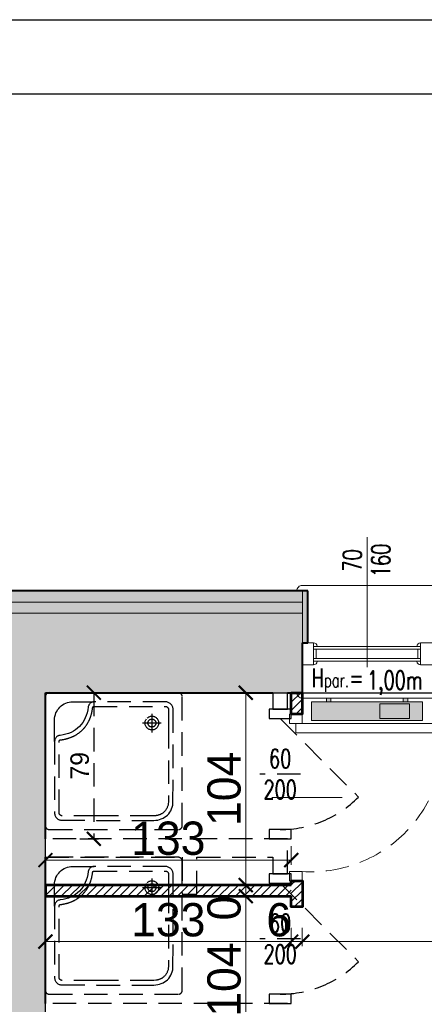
# Model space of a CAD drawing. Header units: millimetres. Extents: x 49320 to 60117, y -4209 to 20568.
# Tile 198 of 252: x 51578 to 51797, y 6333 to 6865. Entities that reach past the tile are written whole.
import ezdxf
from ezdxf.enums import TextEntityAlignment as Align

# ---------------------------------------------------------------- set-up
doc = ezdxf.new("R2010")
doc.units = ezdxf.units.MM
doc.linetypes.add('CONTINOUS', pattern=[0])
doc.linetypes.add('DASHED', pattern=[19.05, 12.7, -6.35])
doc.layers.add('_AA powierzchnia', color=3, linetype='Continuous', lineweight=25, plot=False)
for name, color, linetype, lineweight, true_color in [('_AA rozbiórki', 7, 'DASHED', 25, 0xc73200), ('_AA stolarka proj', 7, 'Continuous', 18, 0x003df5), ('_AA szraf PROJ', 7, 'Continuous', 13, 0x003df5), ('_AA WYMIARY proj', 7, 'CONTINOUS', 18, 0x0037db), ('_AA ściany proj.', 7, 'CONTINOUS', 53, 0x0037db), ('_HD-KRESKOWANIE_PEŁNE', 7, 'Continuous', 0, 0xbfbfbf), ('_HD-PRZEKRÓJ_BUDOWLANA', 7, 'Continuous', 40, 0x616161)]:
    doc.layers.add(name, color=color, linetype=linetype, lineweight=lineweight, true_color=true_color)
for name, color, linetype, lineweight in [('_HD-OCIEPLENIE', 251, 'BATTING', 0), ('_HD-OKNA', 251, 'Continuous', 0), ('_HD-OPISY', 251, 'Continuous', 0), ('_HD-SAN_CO', 251, 'Continuous', 30), ('_HD-SZKŁO_WIDOK', 251, 'Continuous', 18), ('_HD-TWORZYWA_SZTUCZNE_WIDOK', 251, 'Continuous', 18), ('M_Ramki do druku', 7, 'Continuous', 25), ('M_Ramki rysunków', 2, 'Continuous', 25)]:
    doc.layers.add(name, color=color, linetype=linetype, lineweight=lineweight)
doc.layers.add('RAMKA', color=3, linetype='Continuous')
doc.styles.add('_HD_Romans', font='romans.shx', dxfattribs={"width": 0.7, "height": 18})
doc.styles.add('MCAD_TS', font='GENISO.SHX', dxfattribs={"width": 0.8})
doc.linetypes.add('BATTING', pattern='A,0.00254,-2.54,[134,ltypeshp.shx,S=2.54,R=0,X=-2.54,Y=0],-5.08,[134,ltypeshp.shx,S=2.54,R=180,X=2.54,Y=0],-2.54', length=10.16254)
doc.dimstyles.new('_HD_050_BET_CM', dxfattribs={"dimtxt": 10, "dimasz": 7.5, "dimexe": 2.5, "dimexo": 5, "dimgap": 2.5, "dimtad": 1, "dimdec": 1, "dimrnd": 0.5, "dimtxsty": 'Standard', "dimblk": 'ARCHTICK', "dimcen": 1.25, "dimclre": 208, "dimclrt": 256, "dimadec": 1, "dimazin": 0, "dimtfac": 1, "dimtdec": 1, "dimtix": 1, "dimtmove": 1, "dimatfit": 0, "dimldrblk": 'ARCHTICK', "dimfxl": 7.5, "dimfxlon": 1, "dimlwd": -1, "dimlwe": -1, "dimarcsym": 0})

# ---------------------------------------------------------------- blocks, each defined once
blk = doc.blocks.new('*U11')
at = {"layer": '_HD-OPISY'}
for p, q in [((35, -13), (35, 13.24)), ((35, -57), (35, -13))]:
    blk.add_line(p, q, dxfattribs=at)
at = {"layer": '_HD-SZKŁO_WIDOK'}
for p, q in [((64, 10), (6, 10)), ((64, 8.5), (6, 8.5)), ((64, 3.5), (6, 3.5)), ((64, 2), (6, 2))]:
    blk.add_line(p, q, dxfattribs=at)
at = {"layer": '_HD-TWORZYWA_SZTUCZNE_WIDOK'}
for p, q in [((0, 30), (35, 30)), ((35, 30), (70, 30)), ((0, 12), (6, 12)), ((6, 12), (6, 0)), ((70, 12), (64, 12)), ((64, 12), (64, 0)), ((7.5, 8.5), (7.5, 3.5)), ((62.5, 8.5), (62.5, 3.5)), ((0, 0), (6, 0)), ((70, 0), (64, 0)), ((0, -31), (35, -31)), ((70, -31), (35, -31))]:
    blk.add_line(p, q, dxfattribs=at)
for centre, radius, start, end in [((0, 27), 3, 90, 180), ((70, 27), 3, 0, 90), ((6, 10), 2, 0, 90), ((64, 10), 2, 90, 180), ((6, 2), 2, 270, 0), ((64, 2), 2, 180, 270), ((0, -28), 3, 180, 270), ((70, -28), 3, 270, 0)]:
    blk.add_arc(centre, radius, start, end, dxfattribs=at)
at = {"layer": '_HD-OPISY', "insert": (65, 20.24), "char_height": 10, "width": 33.4799, "attachment_point": 4, "rotation": 180, "style": '_HD_Romans'}
blk.add_mtext('\\pxql;H{\\H0.75x;par.}=', dxfattribs=at)
at = {"layer": '_HD-OPISY', "style": '_HD_Romans', "width": 0.7}
blk.add_attdef('PARAPET', text='', height=10, rotation=180, dxfattribs=at).set_placement((35, 20.24), align=Align.MIDDLE_LEFT)
blk.add_attdef('WYSOKOŚĆ', text='', height=10, rotation=270, dxfattribs=at).set_placement((32.5, -44.5), align=Align.TOP_CENTER)
blk.add_attdef('SZEROKOŚĆ', text='', height=10, rotation=270, dxfattribs=at).set_placement((35, -44.5), align=Align.BOTTOM_CENTER)
blk = doc.blocks.new('_ArchTick')
at = {"color": 0, "linetype": 'ByBlock', "const_width": 0.15}
blk.add_lwpolyline([(-0.5, -0.5), (0.5, 0.5)], dxfattribs=at)
blk = doc.blocks.new('*D1204')
at = {"layer": '_AA rozbiórki', "color": 208}
for p, q in [((51610.26, 6501.3), (51620.26, 6501.3)), ((51610.26, 6422.3), (51620.26, 6422.3))]:
    blk.add_line(p, q, dxfattribs=at)
at = {"layer": '_AA rozbiórki', "color": 0}
blk.add_line((51617.76, 6501.3), (51617.76, 6422.3), dxfattribs=at)
at = {"layer": 'Defpoints', "color": 0}
for p in [(51591.58, 6501.3), (51591.58, 6422.3), (51617.76, 6422.3)]:
    blk.add_point(p, dxfattribs=at)
at = {"layer": '_AA rozbiórki', "color": 0, "linetype": 'ByBlock', "xscale": 7.5, "yscale": 7.5, "zscale": 7.5}
for p, rotation in [((51617.76, 6501.3), 90), ((51617.76, 6422.3), 270)]:
    blk.add_blockref('_ArchTick', p, dxfattribs=dict(at, rotation=rotation))
at = {"layer": '_AA rozbiórki', "insert": (51610.15, 6461.8), "char_height": 10, "attachment_point": 5, "rotation": 90}
blk.add_mtext('79', dxfattribs=at)
blk = doc.blocks.new('G$C6B1C4F7D')
at = {"layer": '_AA stolarka proj'}
blk.add_line((44.9, 92.84), (44.9, 54.91), dxfattribs=at)
for points in [[(0, 83.39), (4.99, 83.39), (4.99, 76.4), (0, 76.4)], [(4.99, 79.9), (9.98, 79.9), (9.98, 0.07), (4.99, 0.07)], [(84.81, 83.39), (89.8, 83.39), (89.8, 76.4), (84.81, 76.4)]]:
    blk.add_lwpolyline(points, close=True, dxfattribs=at)
at = {"layer": '_AA stolarka proj', "linetype": 'DASHED'}
blk.add_arc((13.27, 71.7), 71.7, 267.3274, 3.7658, dxfattribs=at)
blk = doc.blocks.new('*D1503')
at = {"layer": '_AA WYMIARY proj', "color": 208, "ltscale": 3}
for p, q in [((51692.49, 6391.3), (51702.49, 6391.3)), ((51692.49, 6287.3), (51702.49, 6287.3))]:
    blk.add_line(p, q, dxfattribs=at)
at = {"layer": '_AA WYMIARY proj', "ltscale": 3}
blk.add_line((51699.99, 6287.3), (51699.99, 6391.3), dxfattribs=at)
at = {"layer": 'Defpoints', "color": 0}
for p in [(51682.84, 6391.3), (51699.99, 6391.3), (51681.67, 6287.3)]:
    blk.add_point(p, dxfattribs=at)
at = {"layer": '_AA WYMIARY proj', "linetype": 'ByBlock', "xscale": 7.5, "yscale": 7.5, "zscale": 7.5}
for p, rotation in [((51699.99, 6391.3), 90), ((51699.99, 6287.3), 270)]:
    blk.add_blockref('_ArchTick', p, dxfattribs=dict(at, rotation=rotation))
at = {"layer": '_AA WYMIARY proj', "insert": (51688.3, 6346.19), "char_height": 18, "attachment_point": 5, "rotation": 90}
blk.add_mtext('104', dxfattribs=at)
blk = doc.blocks.new('*D1504')
at = {"layer": '_AA WYMIARY proj', "color": 208, "ltscale": 3}
for p, q in [((51692.49, 6501.3), (51702.49, 6501.3)), ((51692.62, 6397.3), (51702.49, 6397.3))]:
    blk.add_line(p, q, dxfattribs=at)
at = {"layer": '_AA WYMIARY proj', "ltscale": 3}
blk.add_line((51699.99, 6501.3), (51699.99, 6397.3), dxfattribs=at)
at = {"layer": 'Defpoints', "color": 0}
for p in [(51678.66, 6501.3), (51687.62, 6397.3), (51699.99, 6397.3)]:
    blk.add_point(p, dxfattribs=at)
at = {"layer": '_AA WYMIARY proj', "linetype": 'ByBlock', "xscale": 7.5, "yscale": 7.5, "zscale": 7.5}
for p, rotation in [((51699.99, 6501.3), 90), ((51699.99, 6397.3), 270)]:
    blk.add_blockref('_ArchTick', p, dxfattribs=dict(at, rotation=rotation))
at = {"layer": '_AA WYMIARY proj', "insert": (51688.3, 6449.3), "char_height": 18, "attachment_point": 5, "rotation": 90}
blk.add_mtext('104', dxfattribs=at)
blk = doc.blocks.new('*D1505')
at = {"layer": '_AA WYMIARY proj', "color": 208, "ltscale": 3}
for p, q in [((51591.58, 6374.22), (51591.58, 6364.22)), ((51724.55, 6374.22), (51724.55, 6364.22))]:
    blk.add_line(p, q, dxfattribs=at)
at = {"layer": '_AA WYMIARY proj', "ltscale": 3}
blk.add_line((51724.55, 6366.72), (51591.58, 6366.72), dxfattribs=at)
at = {"layer": 'Defpoints', "color": 0}
for p in [(51591.58, 6391.3), (51724.55, 6391.3), (51591.58, 6366.72)]:
    blk.add_point(p, dxfattribs=at)
at = {"layer": '_AA WYMIARY proj', "linetype": 'ByBlock', "xscale": 7.5, "yscale": 7.5, "zscale": 7.5, "rotation": 180}
blk.add_blockref('_ArchTick', (51591.58, 6366.72), dxfattribs=at)
at = {"layer": '_AA WYMIARY proj', "linetype": 'ByBlock', "xscale": 7.5, "yscale": 7.5, "zscale": 7.5}
blk.add_blockref('_ArchTick', (51724.55, 6366.72), dxfattribs=at)
at = {"layer": '_AA WYMIARY proj', "insert": (51658.06, 6378.42), "char_height": 18, "attachment_point": 5}
blk.add_mtext('133', dxfattribs=at)
blk = doc.blocks.new('*D1506')
at = {"layer": '_AA WYMIARY proj', "color": 208, "ltscale": 3}
for p, q in [((51591.58, 6418.31), (51591.58, 6408.31)), ((51724.55, 6418.31), (51724.55, 6408.31))]:
    blk.add_line(p, q, dxfattribs=at)
at = {"layer": '_AA WYMIARY proj', "ltscale": 3}
blk.add_line((51591.58, 6410.81), (51724.55, 6410.81), dxfattribs=at)
at = {"layer": 'Defpoints', "color": 0}
for p in [(51591.58, 6501.3), (51724.55, 6501.3), (51724.55, 6410.81)]:
    blk.add_point(p, dxfattribs=at)
at = {"layer": '_AA WYMIARY proj', "linetype": 'ByBlock', "xscale": 7.5, "yscale": 7.5, "zscale": 7.5, "rotation": 180}
blk.add_blockref('_ArchTick', (51591.58, 6410.81), dxfattribs=at)
at = {"layer": '_AA WYMIARY proj', "linetype": 'ByBlock', "xscale": 7.5, "yscale": 7.5, "zscale": 7.5}
blk.add_blockref('_ArchTick', (51724.55, 6410.81), dxfattribs=at)
at = {"layer": '_AA WYMIARY proj', "insert": (51658.06, 6422.5), "char_height": 18, "attachment_point": 5}
blk.add_mtext('133', dxfattribs=at)
blk = doc.blocks.new('*D1507')
at = {"layer": '_AA WYMIARY proj', "color": 208, "ltscale": 3}
for p, q in [((51730.55, 6374.22), (51730.55, 6364.22)), ((51927.58, 6374.22), (51927.58, 6364.22))]:
    blk.add_line(p, q, dxfattribs=at)
at = {"layer": '_AA WYMIARY proj', "ltscale": 3}
blk.add_line((51730.55, 6366.72), (51927.58, 6366.72), dxfattribs=at)
at = {"layer": 'Defpoints', "color": 0}
for p in [(51927.58, 6401.8), (51730.55, 6385.52), (51927.58, 6366.72)]:
    blk.add_point(p, dxfattribs=at)
at = {"layer": '_AA WYMIARY proj', "linetype": 'ByBlock', "xscale": 7.5, "yscale": 7.5, "zscale": 7.5, "rotation": 180}
blk.add_blockref('_ArchTick', (51730.55, 6366.72), dxfattribs=at)
at = {"layer": '_AA WYMIARY proj', "linetype": 'ByBlock', "xscale": 7.5, "yscale": 7.5, "zscale": 7.5}
blk.add_blockref('_ArchTick', (51927.58, 6366.72), dxfattribs=at)
at = {"layer": '_AA WYMIARY proj', "insert": (51829.06, 6378.41), "char_height": 18, "attachment_point": 5}
blk.add_mtext('197', dxfattribs=at)
blk = doc.blocks.new('*D1508')
at = {"layer": '_AA WYMIARY proj', "ltscale": 3}
for q in [(51699.99, 6404.8), (51699.99, 6397.3), (51699.99, 6389.8)]:
    blk.add_line((51699.99, 6397.3), q, dxfattribs=at)
at = {"layer": '_AA WYMIARY proj', "color": 208, "ltscale": 3}
blk.add_line((51696.48, 6397.3), (51702.49, 6397.3), dxfattribs=at)
blk.add_line((51696.48, 6397.3), (51702.49, 6397.3), dxfattribs=at)
at = {"layer": 'Defpoints', "color": 0}
for p in [(51691.48, 6397.3), (51691.48, 6397.3), (51699.99, 6397.3)]:
    blk.add_point(p, dxfattribs=at)
at = {"layer": '_AA WYMIARY proj', "linetype": 'ByBlock', "xscale": 7.5, "yscale": 7.5, "zscale": 7.5}
for rotation in [90, 270]:
    blk.add_blockref('_ArchTick', (51699.99, 6397.3), dxfattribs=dict(at, rotation=rotation))
at = {"layer": '_AA WYMIARY proj', "insert": (51688.3, 6384.86), "char_height": 18, "attachment_point": 5, "rotation": 90}
blk.add_mtext('0', dxfattribs=at)
blk = doc.blocks.new('*D1509')
at = {"layer": '_AA WYMIARY proj', "color": 208, "ltscale": 3}
for p, q in [((51724.55, 6374.22), (51724.55, 6364.22)), ((51730.55, 6374.22), (51730.55, 6364.22))]:
    blk.add_line(p, q, dxfattribs=at)
at = {"layer": '_AA WYMIARY proj', "ltscale": 3}
blk.add_line((51724.55, 6366.72), (51730.55, 6366.72), dxfattribs=at)
at = {"layer": 'Defpoints', "color": 0}
for p in [(51724.55, 6385.52), (51730.55, 6385.52), (51730.55, 6366.72)]:
    blk.add_point(p, dxfattribs=at)
at = {"layer": '_AA WYMIARY proj', "linetype": 'ByBlock', "xscale": 7.5, "yscale": 7.5, "zscale": 7.5, "rotation": 180}
blk.add_blockref('_ArchTick', (51724.55, 6366.72), dxfattribs=at)
at = {"layer": '_AA WYMIARY proj', "linetype": 'ByBlock', "xscale": 7.5, "yscale": 7.5, "zscale": 7.5}
blk.add_blockref('_ArchTick', (51730.55, 6366.72), dxfattribs=at)
at = {"layer": '_AA WYMIARY proj', "insert": (51717.8, 6378.41), "char_height": 18, "attachment_point": 5}
blk.add_mtext('6', dxfattribs=at)
blk = doc.blocks.new('*U554')
at = {"layer": 'M_Ramki rysunków', "color": 0, "linetype": 'ByBlock', "lineweight": -2}
blk.add_lwpolyline([(20, 4), (20, 293), (506, 293), (506, 4)], close=True, dxfattribs=at)
at = {"layer": 'M_Ramki do druku', "style": 'MCAD_TS', "width": 0.8}
for tag, p in [('KOMENTARZ', (11.543, 30.569)), ('RYSUNEK', (15.279, 30.569)), ('DATA', (19.016, 30.569))]:
    blk.add_attdef(tag, p, '', height=2, rotation=90, dxfattribs=at)

msp = doc.modelspace()

# ---------------------------------------------------------------- hatches: boundary and pattern name
at = {"layer": '_AA szraf PROJ', "ltscale": 3, "transparency": 33554687}
h = msp.add_hatch(dxfattribs=at)
h.set_pattern_fill('ANSI31', color=256)
h.set_pattern_definition([(45, (-1, 8153.6996), (-2.24506403, 2.24506403), [])])
h.paths.add_polyline_path([(51659.58, 6145.26), (51941.79, 6145.26), (51941.79, 5849.3), (51848.79, 5849.3), (51848.79, 5861.3), (51929.79, 5861.3), (51929.79, 6133.26), (51659.58, 6133.26)])
h.paths.add_polyline_path([(51591.58, 6287.3), (51765.81, 6287.3), (51765.81, 6275.3), (51591.58, 6275.3)])
h.paths.add_polyline_path([(51743.63, 6242.26), (51755.63, 6242.26), (51755.63, 6275.3), (51743.63, 6275.3)])
h.paths.add_polyline_path([(51866.81, 6287.3), (52044.58, 6287.3), (52044.58, 6275.3), (51866.81, 6275.3)])
h.paths.add_polyline_path([(51743.63, 6145.26), (51755.63, 6145.26), (51755.63, 6151.26), (51743.63, 6151.26)])
h.paths.add_polyline_path([(52145.58, 6287.3), (52157.58, 6287.3), (52157.58, 6275.3), (52145.58, 6275.3)])
h.paths.add_polyline_path([(51939.58, 6501.3), (51927.58, 6501.3), (51927.58, 6287.3), (51939.58, 6287.3)])
h.paths.add_polyline_path([(51724.55, 6501.3), (51730.55, 6501.3), (51730.55, 6489.64), (51724.55, 6489.64)])
h.paths.add_polyline_path([(51724.55, 6399.64), (51730.58, 6399.64), (51730.58, 6385.52), (51724.55, 6385.52)])
h.paths.add_polyline_path([(51724.55, 6295.52), (51730.55, 6295.52), (51730.55, 6287.3), (51724.55, 6287.3)])
h = msp.add_hatch(dxfattribs=at)
h.set_pattern_fill('ANSI31', color=256)
h.set_pattern_definition([(45, (-1e-05, 8156.3016), (-2.24506403, 2.24506403), [])])
h.paths.add_polyline_path([(51591.58, 6391.3), (51724.55, 6391.3), (51724.55, 6397.3), (51591.58, 6397.3)])
at = {"layer": '_HD-KRESKOWANIE_PEŁNE', "ltscale": 3, "transparency": 33554687}
h = msp.add_hatch(color=256, dxfattribs=at)
h.dxf.hatch_style = 1
h.paths.add_polyline_path([(51591.58, 6223.3), (51591.58, 6155.3), (51659.58, 6155.3), (51659.58, 6145.3), (51659.58, 6145.3), (51659.58, 5988.3), (51691.58, 5988.3), (51691.58, 5976.3), (51691.58, 5861.3), (51738.51, 5861.3), (51738.51, 5849.3), (51680.08, 5849.3), (51680.08, 5861.3), (51683.58, 5861.3), (51683.58, 5951.3), (51591.58, 5951.3), (51591.58, 5861.3), (51597.08, 5861.3), (51597.08, 5849.3), (51591.58, 5849.3), (51591.58, 5845.3), (51546.58, 5845.3), (51546.58, 5849.3), (51459.58, 5849.3), (51459.58, 5861.3), (51549.58, 5861.3), (51549.58, 6344.3), (51564.58, 6344.3), (51564.58, 6501.3), (51509.58, 6501.3), (51509.58, 6556.3), (51730.58, 6556.3), (51730.58, 6501.3), (51722.58, 6501.3), (51714.58, 6501.3), (51591.58, 6501.3), (51591.58, 6422.3), (51591.58, 6412.3), (51591.58, 6333.3), (51591.58, 6323.3), (51591.58, 6244.3)])
at = {"layer": '_HD-KRESKOWANIE_PEŁNE', "transparency": 33554687}
h = msp.add_hatch(color=256, dxfattribs=at)
h.dxf.hatch_style = 1
h.paths.add_polyline_path([(51509.58, 6544.3), (51730.58, 6544.3), (51730.58, 6556.3), (51509.58, 6556.3)])
h = msp.add_hatch(color=256, dxfattribs=at)
h.dxf.hatch_style = 1
h.paths.add_polyline_path([(51730.58, 6528.3), (51733.58, 6528.3), (51733.58, 6556.3), (51730.58, 6556.3)])
h = msp.add_hatch(color=256, dxfattribs=at)
h.dxf.hatch_style = 1
h.paths.add_polyline_path([(51795.58, 6496.3), (51795.58, 6486.3), (51735.58, 6486.3), (51735.58, 6496.3)])
h.paths.add_polyline_path([(51787.58, 6496.3), (51787.58, 6498.3), (51785.08, 6498.3), (51785.08, 6496.3)])
h.paths.add_polyline_path([(51743.58, 6496.3), (51743.58, 6498.3), (51746.08, 6498.3), (51746.08, 6496.3)])

# ---------------------------------------------------------------- linework, layer by layer
at = {"layer": '_AA powierzchnia', "ltscale": 3}
msp.add_lwpolyline([(51591.58, 6501.3), (51724.55, 6501.3), (51724.55, 6489.64), (51730.55, 6489.64), (51730.55, 6501.3), (51800.58, 6501.3), (51927.58, 6501.3), (51927.58, 6287.3), (51765.81, 6287.3), (51730.55, 6287.31), (51730.55, 6295.52), (51724.55, 6295.52), (51724.55, 6287.3), (51591.58, 6287.3), (51591.58, 6391.3), (51724.55, 6391.3), (51724.55, 6385.52), (51730.55, 6385.52), (51730.55, 6399.64), (51724.55, 6399.64), (51724.55, 6397.3), (51591.58, 6397.3), (51591.58, 6501.3)], dxfattribs=at)
at = {"layer": '_AA rozbiórki'}
for p, q in [((51714.58, 6501.3), (51714.58, 6492.3)), ((51722.58, 6492.3), (51722.58, 6501.3)), ((51714.58, 6492.3), (51722.58, 6492.3)), ((51722.58, 6422.3), (51591.58, 6422.3)), ((51722.58, 6403.3), (51722.58, 6422.3)), ((51591.58, 6412.3), (51665.58, 6412.3)), ((51665.58, 6412.3), (51665.58, 6392.3)), ((51673.58, 6392.3), (51673.58, 6412.3)), ((51673.58, 6412.3), (51714.58, 6412.3)), ((51714.58, 6412.3), (51714.58, 6403.3)), ((51714.58, 6403.3), (51722.58, 6403.3)), ((51665.58, 6392.3), (51673.58, 6392.3)), ((51722.58, 6333.3), (51591.58, 6333.3)), ((51722.58, 6314.3), (51722.58, 6333.3))]:
    msp.add_line(p, q, dxfattribs=at)
for points in [[(51591.58, 6499.22), (51591.58, 6429.32), (51591.59, 6429.11), (51591.62, 6428.9), (51591.67, 6428.71), (51591.75, 6428.52), (51591.84, 6428.35), (51591.94, 6428.18), (51592.06, 6428.03), (51592.2, 6427.88), (51592.35, 6427.76), (51592.51, 6427.64), (51592.68, 6427.54), (51592.86, 6427.46), (51593.05, 6427.39), (51593.25, 6427.35), (51593.45, 6427.32), (51663.49, 6427.31), (51663.7, 6427.32), (51663.9, 6427.35), (51664.09, 6427.4), (51664.28, 6427.46), (51664.46, 6427.55), (51664.64, 6427.65), (51664.8, 6427.76), (51664.95, 6427.89), (51665.08, 6428.03), (51665.21, 6428.19), (51665.32, 6428.35), (51665.41, 6428.53), (51665.48, 6428.71), (51665.53, 6428.91), (51665.57, 6429.11), (51665.58, 6499.22), (51665.57, 6499.43), (51665.53, 6499.64), (51665.48, 6499.84), (51665.41, 6500.03), (51665.33, 6500.21), (51665.22, 6500.39), (51665.1, 6500.55), (51664.97, 6500.69), (51664.82, 6500.83), (51664.66, 6500.95), (51664.49, 6501.05), (51664.31, 6501.14), (51664.11, 6501.21), (51663.91, 6501.26), (51663.71, 6501.3), (51593.66, 6501.31), (51593.44, 6501.3), (51593.23, 6501.26), (51593.03, 6501.21), (51592.84, 6501.14), (51592.66, 6501.06), (51592.49, 6500.95), (51592.33, 6500.83), (51592.18, 6500.7), (51592.05, 6500.55), (51591.93, 6500.39), (51591.82, 6500.22), (51591.74, 6500.04), (51591.67, 6499.84), (51591.62, 6499.64), (51591.59, 6499.44)], [(51660.62, 6484.08), (51660.62, 6492.3), (51660.6, 6492.72), (51660.53, 6493.12), (51660.43, 6493.51), (51660.29, 6493.89), (51660.11, 6494.24), (51659.9, 6494.58), (51659.66, 6494.89), (51659.39, 6495.18), (51659.09, 6495.44), (51658.77, 6495.67), (51658.43, 6495.87), (51658.07, 6496.04), (51657.69, 6496.18), (51657.3, 6496.28), (51656.89, 6496.34), (51617.91, 6496.36), (51617.58, 6496.34), (51617.28, 6496.3), (51616.98, 6496.24), (51616.71, 6496.15), (51616.45, 6496.03), (51616.21, 6495.9), (51615.99, 6495.74), (51615.78, 6495.56), (51615.59, 6495.36), (51615.41, 6495.15), (51615.25, 6494.92), (51615.1, 6494.67), (51614.98, 6494.41), (51614.86, 6494.13), (51614.76, 6493.84), (51614.68, 6493.54), (51614.44, 6491.95), (51614.11, 6490.43), (51613.67, 6488.99), (51613.12, 6487.63), (51612.48, 6486.36), (51611.75, 6485.16), (51610.92, 6484.05), (51609.99, 6483.03), (51608.98, 6482.1), (51607.88, 6481.26), (51606.69, 6480.51), (51605.42, 6479.86), (51604.07, 6479.3), (51602.63, 6478.84), (51601.12, 6478.48), (51599.53, 6478.23), (51599.21, 6478.21), (51598.9, 6478.15), (51598.6, 6478.05), (51598.32, 6477.92), (51598.05, 6477.77), (51597.81, 6477.58), (51597.58, 6477.37), (51597.37, 6477.13), (51597.18, 6476.88), (51597.01, 6476.61), (51596.86, 6476.33), (51596.74, 6476.04), (51596.65, 6475.73), (51596.58, 6475.43), (51596.53, 6475.12), (51596.52, 6436.34), (51596.54, 6435.93), (51596.6, 6435.53), (51596.7, 6435.14), (51596.84, 6434.76), (51597.01, 6434.41), (51597.21, 6434.07), (51597.44, 6433.76), (51597.71, 6433.47), (51598, 6433.21), (51598.31, 6432.98), (51598.65, 6432.78), (51599.01, 6432.61), (51599.38, 6432.47), (51599.78, 6432.37), (51600.19, 6432.31), (51619.29, 6432.29), (51619.29, 6432.26), (51650.21, 6432.26), (51651.28, 6432.31), (51652.32, 6432.45), (51653.32, 6432.69), (51654.28, 6433.02), (51655.2, 6433.43), (51656.06, 6433.93), (51656.86, 6434.5), (51657.6, 6435.15), (51658.27, 6435.87), (51658.86, 6436.66), (51659.38, 6437.51), (51659.82, 6438.43), (51660.17, 6439.4), (51660.43, 6440.43), (51660.58, 6441.51), (51660.64, 6484.08)], [(51656.65, 6493.88), (51656.81, 6493.86), (51656.96, 6493.82), (51657.1, 6493.77), (51657.24, 6493.71), (51657.37, 6493.64), (51657.49, 6493.55), (51657.61, 6493.46), (51657.71, 6493.36), (51657.81, 6493.25), (51657.89, 6493.13), (51657.97, 6493.01), (51658.03, 6492.87), (51658.08, 6492.73), (51658.12, 6492.58), (51658.14, 6492.43), (51658.13, 6483.76), (51658.17, 6483.76), (51658.16, 6442.18), (51658.07, 6441.32), (51657.99, 6440.9), (51657.9, 6440.49), (51657.79, 6440.09), (51657.66, 6439.71), (51657.51, 6439.34), (51657.35, 6438.98), (51657.17, 6438.63), (51656.97, 6438.29), (51656.76, 6437.97), (51656.53, 6437.66), (51656.27, 6437.35), (51656, 6437.06), (51655.71, 6436.78), (51655.4, 6436.51), (51655.07, 6436.25), (51654.72, 6436), (51654.5, 6435.87), (51654.28, 6435.75), (51654.06, 6435.64), (51653.84, 6435.53), (51653.62, 6435.43), (51653.4, 6435.34), (51653.18, 6435.25), (51652.96, 6435.18), (51652.73, 6435.1), (51652.5, 6435.04), (51652.27, 6434.98), (51652.03, 6434.92), (51651.79, 6434.88), (51651.55, 6434.83), (51651.3, 6434.8), (51650.18, 6434.72), (51619.6, 6434.73), (51619.6, 6434.78), (51600.64, 6434.76), (51600.46, 6434.77), (51600.29, 6434.79), (51600.13, 6434.83), (51599.98, 6434.88), (51599.83, 6434.95), (51599.7, 6435.02), (51599.57, 6435.11), (51599.46, 6435.21), (51599.36, 6435.32), (51599.26, 6435.45), (51599.18, 6435.58), (51599.12, 6435.72), (51599.06, 6435.87), (51599.02, 6436.03), (51599, 6436.2), (51598.98, 6474.9), (51598.99, 6474.95), (51599, 6475.01), (51599.01, 6475.07), (51599.03, 6475.13), (51599.05, 6475.2), (51599.08, 6475.27), (51599.11, 6475.34), (51599.14, 6475.41), (51599.18, 6475.47), (51599.22, 6475.53), (51599.26, 6475.59), (51599.3, 6475.64), (51599.35, 6475.69), (51599.4, 6475.72), (51599.45, 6475.75), (51599.5, 6475.76), (51599.64, 6475.77), (51599.77, 6475.79), (51599.9, 6475.8), (51600.03, 6475.82), (51600.16, 6475.83), (51600.29, 6475.85), (51600.42, 6475.87), (51600.55, 6475.89), (51600.68, 6475.91), (51600.81, 6475.93), (51600.95, 6475.95), (51601.08, 6475.97), (51601.21, 6475.99), (51601.34, 6476.02), (51601.6, 6476.06), (51601.86, 6476.12), (51602.13, 6476.18), (51602.39, 6476.25), (51602.65, 6476.31), (51602.9, 6476.38), (51603.16, 6476.45), (51603.42, 6476.52), (51603.67, 6476.59), (51603.92, 6476.67), (51604.18, 6476.75), (51604.43, 6476.83), (51604.68, 6476.92), (51604.93, 6477), (51605.18, 6477.09), (51605.44, 6477.19), (51605.69, 6477.28), (51605.83, 6477.35), (51605.98, 6477.41), (51606.12, 6477.47), (51606.26, 6477.54), (51606.4, 6477.6), (51606.54, 6477.67), (51606.68, 6477.73), (51606.81, 6477.8), (51606.95, 6477.87), (51607.09, 6477.94), (51607.23, 6478.01), (51607.36, 6478.08), (51607.5, 6478.15), (51607.64, 6478.22), (51607.78, 6478.29), (51607.91, 6478.37), (51608.13, 6478.5), (51608.35, 6478.64), (51608.57, 6478.77), (51608.78, 6478.91), (51608.99, 6479.05), (51609.19, 6479.19), (51609.4, 6479.33), (51609.6, 6479.48), (51609.8, 6479.63), (51610, 6479.78), (51610.19, 6479.93), (51610.39, 6480.08), (51610.59, 6480.24), (51610.78, 6480.4), (51610.98, 6480.57), (51611.17, 6480.74), (51611.28, 6480.85), (51611.39, 6480.95), (51611.49, 6481.06), (51611.6, 6481.16), (51611.71, 6481.27), (51611.81, 6481.38), (51611.91, 6481.49), (51612.02, 6481.59), (51612.12, 6481.7), (51612.22, 6481.81), (51612.32, 6481.92), (51612.42, 6482.03), (51612.52, 6482.14), (51612.62, 6482.26), (51612.72, 6482.37), (51612.82, 6482.49), (51612.98, 6482.69), (51613.14, 6482.89), (51613.29, 6483.1), (51613.44, 6483.3), (51613.58, 6483.51), (51613.72, 6483.72), (51613.86, 6483.92), (51614, 6484.13), (51614.14, 6484.34), (51614.27, 6484.56), (51614.4, 6484.77), (51614.53, 6484.99), (51614.65, 6485.21), (51614.78, 6485.43), (51614.9, 6485.65), (51615.02, 6485.88), (51615.09, 6486.02), (51615.15, 6486.17), (51615.22, 6486.31), (51615.28, 6486.45), (51615.35, 6486.59), (51615.41, 6486.73), (51615.47, 6486.88), (51615.53, 6487.02), (51615.59, 6487.16), (51615.65, 6487.3), (51615.71, 6487.45), (51615.77, 6487.59), (51615.82, 6487.74), (51615.88, 6487.88), (51615.94, 6488.03), (51615.99, 6488.18), (51616.09, 6488.48), (51616.18, 6488.78), (51616.27, 6489.08), (51616.36, 6489.39), (51616.44, 6489.69), (51616.52, 6489.99), (51616.6, 6490.29), (51616.67, 6490.59), (51616.73, 6490.9), (51616.8, 6491.2), (51616.86, 6491.5), (51616.91, 6491.81), (51616.97, 6492.12), (51617.02, 6492.43), (51617.06, 6492.74), (51617.1, 6493.06), (51617.13, 6493.14), (51617.15, 6493.22), (51617.18, 6493.29), (51617.21, 6493.37), (51617.24, 6493.44), (51617.27, 6493.5), (51617.3, 6493.56), (51617.34, 6493.62), (51617.39, 6493.68), (51617.44, 6493.73), (51617.49, 6493.77), (51617.55, 6493.81), (51617.61, 6493.84), (51617.68, 6493.86), (51617.76, 6493.88), (51656.45, 6493.89)], [(51724.58, 6487.3), (51724.58, 6492.3), (51712.58, 6492.3), (51712.58, 6487.3)], [(51724.58, 6422.3), (51724.58, 6427.3), (51712.58, 6427.3), (51712.58, 6422.3)], [(51591.58, 6410.22), (51591.58, 6340.32), (51591.59, 6340.11), (51591.62, 6339.9), (51591.67, 6339.71), (51591.75, 6339.52), (51591.84, 6339.35), (51591.94, 6339.18), (51592.06, 6339.03), (51592.2, 6338.88), (51592.35, 6338.76), (51592.51, 6338.64), (51592.68, 6338.54), (51592.86, 6338.46), (51593.05, 6338.39), (51593.25, 6338.35), (51593.45, 6338.32), (51663.49, 6338.31), (51663.7, 6338.32), (51663.9, 6338.35), (51664.09, 6338.4), (51664.28, 6338.46), (51664.46, 6338.55), (51664.64, 6338.65), (51664.8, 6338.76), (51664.95, 6338.89), (51665.08, 6339.03), (51665.21, 6339.19), (51665.32, 6339.35), (51665.41, 6339.53), (51665.48, 6339.71), (51665.53, 6339.91), (51665.57, 6340.11), (51665.58, 6410.22), (51665.57, 6410.43), (51665.53, 6410.64), (51665.48, 6410.84), (51665.41, 6411.03), (51665.33, 6411.21), (51665.22, 6411.39), (51665.1, 6411.55), (51664.97, 6411.69), (51664.82, 6411.83), (51664.66, 6411.95), (51664.49, 6412.05), (51664.31, 6412.14), (51664.11, 6412.21), (51663.91, 6412.26), (51663.71, 6412.3), (51593.66, 6412.31), (51593.44, 6412.3), (51593.23, 6412.26), (51593.03, 6412.21), (51592.84, 6412.14), (51592.66, 6412.06), (51592.49, 6411.95), (51592.33, 6411.83), (51592.18, 6411.7), (51592.05, 6411.55), (51591.93, 6411.39), (51591.82, 6411.22), (51591.74, 6411.04), (51591.67, 6410.84), (51591.62, 6410.64), (51591.59, 6410.44)], [(51660.62, 6395.08), (51660.62, 6403.3), (51660.6, 6403.72), (51660.53, 6404.12), (51660.43, 6404.51), (51660.29, 6404.89), (51660.11, 6405.24), (51659.9, 6405.58), (51659.66, 6405.89), (51659.39, 6406.18), (51659.09, 6406.44), (51658.77, 6406.67), (51658.43, 6406.87), (51658.07, 6407.04), (51657.69, 6407.18), (51657.3, 6407.28), (51656.89, 6407.34), (51617.91, 6407.36), (51617.58, 6407.34), (51617.28, 6407.3), (51616.98, 6407.24), (51616.71, 6407.15), (51616.45, 6407.03), (51616.21, 6406.9), (51615.99, 6406.74), (51615.78, 6406.56), (51615.59, 6406.36), (51615.41, 6406.15), (51615.25, 6405.92), (51615.1, 6405.67), (51614.98, 6405.41), (51614.86, 6405.13), (51614.76, 6404.84), (51614.68, 6404.54), (51614.44, 6402.95), (51614.11, 6401.43), (51613.67, 6399.99), (51613.12, 6398.63), (51612.48, 6397.36), (51611.75, 6396.16), (51610.92, 6395.05), (51609.99, 6394.03), (51608.98, 6393.1), (51607.88, 6392.26), (51606.69, 6391.51), (51605.42, 6390.86), (51604.07, 6390.3), (51602.63, 6389.84), (51601.12, 6389.48), (51599.53, 6389.23), (51599.21, 6389.21), (51598.9, 6389.15), (51598.6, 6389.05), (51598.32, 6388.92), (51598.05, 6388.77), (51597.81, 6388.58), (51597.58, 6388.37), (51597.37, 6388.13), (51597.18, 6387.88), (51597.01, 6387.61), (51596.86, 6387.33), (51596.74, 6387.04), (51596.65, 6386.73), (51596.58, 6386.43), (51596.53, 6386.12), (51596.52, 6347.34), (51596.54, 6346.93), (51596.6, 6346.53), (51596.7, 6346.14), (51596.84, 6345.76), (51597.01, 6345.41), (51597.21, 6345.07), (51597.44, 6344.76), (51597.71, 6344.47), (51598, 6344.21), (51598.31, 6343.98), (51598.65, 6343.78), (51599.01, 6343.61), (51599.38, 6343.47), (51599.78, 6343.37), (51600.19, 6343.31), (51619.29, 6343.29), (51619.29, 6343.26), (51650.21, 6343.26), (51651.28, 6343.31), (51652.32, 6343.45), (51653.32, 6343.69), (51654.28, 6344.02), (51655.2, 6344.43), (51656.06, 6344.93), (51656.86, 6345.5), (51657.6, 6346.15), (51658.27, 6346.87), (51658.86, 6347.66), (51659.38, 6348.51), (51659.82, 6349.43), (51660.17, 6350.4), (51660.43, 6351.43), (51660.58, 6352.51), (51660.64, 6395.08)], [(51656.65, 6404.88), (51656.81, 6404.86), (51656.96, 6404.82), (51657.1, 6404.77), (51657.24, 6404.71), (51657.37, 6404.64), (51657.49, 6404.55), (51657.61, 6404.46), (51657.71, 6404.36), (51657.81, 6404.25), (51657.89, 6404.13), (51657.97, 6404.01), (51658.03, 6403.87), (51658.08, 6403.73), (51658.12, 6403.58), (51658.14, 6403.43), (51658.13, 6394.76), (51658.17, 6394.76), (51658.16, 6353.18), (51658.07, 6352.32), (51657.99, 6351.9), (51657.9, 6351.49), (51657.79, 6351.09), (51657.66, 6350.71), (51657.51, 6350.34), (51657.35, 6349.98), (51657.17, 6349.63), (51656.97, 6349.29), (51656.76, 6348.97), (51656.53, 6348.66), (51656.27, 6348.35), (51656, 6348.06), (51655.71, 6347.78), (51655.4, 6347.51), (51655.07, 6347.25), (51654.72, 6347), (51654.5, 6346.87), (51654.28, 6346.75), (51654.06, 6346.64), (51653.84, 6346.53), (51653.62, 6346.43), (51653.4, 6346.34), (51653.18, 6346.25), (51652.96, 6346.18), (51652.73, 6346.1), (51652.5, 6346.04), (51652.27, 6345.98), (51652.03, 6345.92), (51651.79, 6345.88), (51651.55, 6345.83), (51651.3, 6345.8), (51650.18, 6345.72), (51619.6, 6345.73), (51619.6, 6345.78), (51600.64, 6345.76), (51600.46, 6345.77), (51600.29, 6345.79), (51600.13, 6345.83), (51599.98, 6345.88), (51599.83, 6345.95), (51599.7, 6346.02), (51599.57, 6346.11), (51599.46, 6346.21), (51599.36, 6346.32), (51599.26, 6346.45), (51599.18, 6346.58), (51599.12, 6346.72), (51599.06, 6346.87), (51599.02, 6347.03), (51599, 6347.2), (51598.98, 6385.9), (51598.99, 6385.95), (51599, 6386.01), (51599.01, 6386.07), (51599.03, 6386.13), (51599.05, 6386.2), (51599.08, 6386.27), (51599.11, 6386.34), (51599.14, 6386.41), (51599.18, 6386.47), (51599.22, 6386.53), (51599.26, 6386.59), (51599.3, 6386.64), (51599.35, 6386.69), (51599.4, 6386.72), (51599.45, 6386.75), (51599.5, 6386.76), (51599.64, 6386.77), (51599.77, 6386.79), (51599.9, 6386.8), (51600.03, 6386.82), (51600.16, 6386.83), (51600.29, 6386.85), (51600.42, 6386.87), (51600.55, 6386.89), (51600.68, 6386.91), (51600.81, 6386.93), (51600.95, 6386.95), (51601.08, 6386.97), (51601.21, 6386.99), (51601.34, 6387.02), (51601.6, 6387.06), (51601.86, 6387.12), (51602.13, 6387.18), (51602.39, 6387.25), (51602.65, 6387.31), (51602.9, 6387.38), (51603.16, 6387.45), (51603.42, 6387.52), (51603.67, 6387.59), (51603.92, 6387.67), (51604.18, 6387.75), (51604.43, 6387.83), (51604.68, 6387.92), (51604.93, 6388), (51605.18, 6388.09), (51605.44, 6388.19), (51605.69, 6388.28), (51605.83, 6388.35), (51605.98, 6388.41), (51606.12, 6388.47), (51606.26, 6388.54), (51606.4, 6388.6), (51606.54, 6388.67), (51606.68, 6388.73), (51606.81, 6388.8), (51606.95, 6388.87), (51607.09, 6388.94), (51607.23, 6389.01), (51607.36, 6389.08), (51607.5, 6389.15), (51607.64, 6389.22), (51607.78, 6389.29), (51607.91, 6389.37), (51608.13, 6389.5), (51608.35, 6389.64), (51608.57, 6389.77), (51608.78, 6389.91), (51608.99, 6390.05), (51609.19, 6390.19), (51609.4, 6390.33), (51609.6, 6390.48), (51609.8, 6390.63), (51610, 6390.78), (51610.19, 6390.93), (51610.39, 6391.08), (51610.59, 6391.24), (51610.78, 6391.4), (51610.98, 6391.57), (51611.17, 6391.74), (51611.28, 6391.85), (51611.39, 6391.95), (51611.49, 6392.06), (51611.6, 6392.16), (51611.71, 6392.27), (51611.81, 6392.38), (51611.91, 6392.49), (51612.02, 6392.59), (51612.12, 6392.7), (51612.22, 6392.81), (51612.32, 6392.92), (51612.42, 6393.03), (51612.52, 6393.14), (51612.62, 6393.26), (51612.72, 6393.37), (51612.82, 6393.49), (51612.98, 6393.69), (51613.14, 6393.89), (51613.29, 6394.1), (51613.44, 6394.3), (51613.58, 6394.51), (51613.72, 6394.72), (51613.86, 6394.92), (51614, 6395.13), (51614.14, 6395.34), (51614.27, 6395.56), (51614.4, 6395.77), (51614.53, 6395.99), (51614.65, 6396.21), (51614.78, 6396.43), (51614.9, 6396.65), (51615.02, 6396.88), (51615.09, 6397.02), (51615.15, 6397.17), (51615.22, 6397.31), (51615.28, 6397.45), (51615.35, 6397.59), (51615.41, 6397.73), (51615.47, 6397.88), (51615.53, 6398.02), (51615.59, 6398.16), (51615.65, 6398.3), (51615.71, 6398.45), (51615.77, 6398.59), (51615.82, 6398.74), (51615.88, 6398.88), (51615.94, 6399.03), (51615.99, 6399.18), (51616.09, 6399.48), (51616.18, 6399.78), (51616.27, 6400.08), (51616.36, 6400.39), (51616.44, 6400.69), (51616.52, 6400.99), (51616.6, 6401.29), (51616.67, 6401.59), (51616.73, 6401.9), (51616.8, 6402.2), (51616.86, 6402.5), (51616.91, 6402.81), (51616.97, 6403.12), (51617.02, 6403.43), (51617.06, 6403.74), (51617.1, 6404.06), (51617.13, 6404.14), (51617.15, 6404.22), (51617.18, 6404.29), (51617.21, 6404.37), (51617.24, 6404.44), (51617.27, 6404.5), (51617.3, 6404.56), (51617.34, 6404.62), (51617.39, 6404.68), (51617.44, 6404.73), (51617.49, 6404.77), (51617.55, 6404.81), (51617.61, 6404.84), (51617.68, 6404.86), (51617.76, 6404.88), (51656.45, 6404.89)], [(51724.58, 6398.3), (51724.58, 6403.3), (51712.58, 6403.3), (51712.58, 6398.3)], [(51724.58, 6333.3), (51724.58, 6338.3), (51712.58, 6338.3), (51712.58, 6333.3)]]:
    msp.add_lwpolyline(points, close=True, dxfattribs=at)
for points in [[(51596.51, 6474.86), (51596.51, 6486.5), (51596.56, 6487.51), (51596.71, 6488.49), (51596.96, 6489.44), (51597.29, 6490.35), (51597.7, 6491.21), (51598.19, 6492.03), (51598.76, 6492.79), (51599.4, 6493.5), (51600.1, 6494.14), (51600.86, 6494.71), (51601.67, 6495.21), (51602.54, 6495.62), (51603.45, 6495.96), (51604.4, 6496.2), (51605.38, 6496.35), (51617.9, 6496.4)], [(51649.13, 6489.91), (51649.13, 6479.74)], [(51654.15, 6484.86), (51644.05, 6484.86)], [(51646.55, 6487.48), (51646.84, 6487.75), (51647.14, 6487.97), (51647.46, 6488.17), (51647.79, 6488.32), (51648.13, 6488.44), (51648.47, 6488.53), (51648.82, 6488.58), (51649.17, 6488.6), (51649.52, 6488.59), (51649.86, 6488.54), (51650.2, 6488.46), (51650.52, 6488.35), (51650.84, 6488.2), (51651.14, 6488.03), (51651.42, 6487.82), (51651.69, 6487.58), (51651.96, 6487.28), (51652.2, 6486.97), (51652.4, 6486.64), (51652.57, 6486.31), (51652.7, 6485.96), (51652.79, 6485.61), (51652.85, 6485.25), (51652.88, 6484.9), (51652.87, 6484.54), (51652.82, 6484.19), (51652.74, 6483.84), (51652.62, 6483.5), (51652.46, 6483.17), (51652.27, 6482.85), (51652.05, 6482.54), (51651.78, 6482.25), (51651.49, 6481.99), (51651.19, 6481.76), (51650.87, 6481.57), (51650.54, 6481.42), (51650.2, 6481.3), (51649.85, 6481.22), (51649.5, 6481.17), (51649.14, 6481.16), (51648.78, 6481.18), (51648.43, 6481.24), (51648.08, 6481.34), (51647.73, 6481.47), (51647.39, 6481.64), (51647.07, 6481.84), (51646.75, 6482.08), (51646.45, 6482.35), (51646.21, 6482.61), (51646.01, 6482.9), (51645.83, 6483.2), (51645.69, 6483.51), (51645.57, 6483.84), (51645.49, 6484.18), (51645.45, 6484.52), (51645.43, 6484.87), (51645.45, 6485.21), (51645.51, 6485.56), (51645.59, 6485.9), (51645.71, 6486.24), (51645.87, 6486.57), (51646.06, 6486.89), (51646.29, 6487.2)], [(51651.33, 6484.87), (51651.31, 6484.65), (51651.28, 6484.43), (51651.23, 6484.23), (51651.16, 6484.03), (51651.06, 6483.84), (51650.96, 6483.66), (51650.83, 6483.5), (51650.69, 6483.34), (51650.54, 6483.21), (51650.37, 6483.08), (51650.2, 6482.97), (51650.01, 6482.88), (51649.81, 6482.81), (51649.6, 6482.76), (51649.39, 6482.72), (51649.17, 6482.71), (51648.95, 6482.72), (51648.73, 6482.76), (51648.53, 6482.81), (51648.33, 6482.88), (51648.14, 6482.97), (51647.96, 6483.08), (51647.79, 6483.21), (51647.64, 6483.34), (51647.5, 6483.5), (51647.38, 6483.66), (51647.27, 6483.84), (51647.18, 6484.03), (51647.11, 6484.23), (51647.05, 6484.43), (51647.02, 6484.65), (51647.01, 6484.87), (51647.02, 6485.09), (51647.05, 6485.3), (51647.11, 6485.51), (51647.18, 6485.71), (51647.27, 6485.9), (51647.38, 6486.07), (51647.5, 6486.24), (51647.64, 6486.39), (51647.79, 6486.53), (51647.96, 6486.66), (51648.14, 6486.77), (51648.33, 6486.86), (51648.53, 6486.93), (51648.73, 6486.98), (51648.95, 6487.01), (51649.17, 6487.03), (51649.39, 6487.01), (51649.6, 6486.98), (51649.81, 6486.93), (51650.01, 6486.86), (51650.2, 6486.77), (51650.37, 6486.66), (51650.54, 6486.53), (51650.69, 6486.39), (51650.83, 6486.24), (51650.96, 6486.07), (51651.06, 6485.9), (51651.16, 6485.71), (51651.23, 6485.51), (51651.28, 6485.3), (51651.31, 6485.09)], [(51718.58, 6487.3), (51761, 6444.88)], [(51729.58, 6457.3), (51707.58, 6457.3)], [(51596.51, 6385.86), (51596.51, 6397.5), (51596.56, 6398.51), (51596.71, 6399.49), (51596.96, 6400.44), (51597.29, 6401.35), (51597.7, 6402.21), (51598.19, 6403.03), (51598.76, 6403.79), (51599.4, 6404.5), (51600.1, 6405.14), (51600.86, 6405.71), (51601.67, 6406.21), (51602.54, 6406.62), (51603.45, 6406.96), (51604.4, 6407.2), (51605.38, 6407.35), (51617.9, 6407.4)], [(51646.55, 6398.48), (51646.84, 6398.75), (51647.14, 6398.97), (51647.46, 6399.17), (51647.79, 6399.32), (51648.13, 6399.44), (51648.47, 6399.53), (51648.82, 6399.58), (51649.17, 6399.6), (51649.52, 6399.59), (51649.86, 6399.54), (51650.2, 6399.46), (51650.52, 6399.35), (51650.84, 6399.2), (51651.14, 6399.03), (51651.42, 6398.82), (51651.69, 6398.58), (51651.96, 6398.28), (51652.2, 6397.97), (51652.4, 6397.64), (51652.57, 6397.31), (51652.7, 6396.96), (51652.79, 6396.61), (51652.85, 6396.25), (51652.88, 6395.9), (51652.87, 6395.54), (51652.82, 6395.19), (51652.74, 6394.84), (51652.62, 6394.5), (51652.46, 6394.17), (51652.27, 6393.85), (51652.05, 6393.54), (51651.78, 6393.25), (51651.49, 6392.99), (51651.19, 6392.76), (51650.87, 6392.57), (51650.54, 6392.42), (51650.2, 6392.3), (51649.85, 6392.22), (51649.5, 6392.17), (51649.14, 6392.16), (51648.78, 6392.18), (51648.43, 6392.24), (51648.08, 6392.34), (51647.73, 6392.47), (51647.39, 6392.64), (51647.07, 6392.84), (51646.75, 6393.08), (51646.45, 6393.35), (51646.21, 6393.61), (51646.01, 6393.9), (51645.83, 6394.2), (51645.69, 6394.51), (51645.57, 6394.84), (51645.49, 6395.18), (51645.45, 6395.52), (51645.43, 6395.87), (51645.45, 6396.21), (51645.51, 6396.56), (51645.59, 6396.9), (51645.71, 6397.24), (51645.87, 6397.57), (51646.06, 6397.89), (51646.29, 6398.2)], [(51649.13, 6400.91), (51649.13, 6390.74)], [(51718.58, 6398.3), (51761, 6355.88)], [(51654.15, 6395.86), (51644.05, 6395.86)], [(51651.33, 6395.87), (51651.31, 6395.65), (51651.28, 6395.43), (51651.23, 6395.23), (51651.16, 6395.03), (51651.06, 6394.84), (51650.96, 6394.66), (51650.83, 6394.5), (51650.69, 6394.34), (51650.54, 6394.21), (51650.37, 6394.08), (51650.2, 6393.97), (51650.01, 6393.88), (51649.81, 6393.81), (51649.6, 6393.76), (51649.39, 6393.72), (51649.17, 6393.71), (51648.95, 6393.72), (51648.73, 6393.76), (51648.53, 6393.81), (51648.33, 6393.88), (51648.14, 6393.97), (51647.96, 6394.08), (51647.79, 6394.21), (51647.64, 6394.34), (51647.5, 6394.5), (51647.38, 6394.66), (51647.27, 6394.84), (51647.18, 6395.03), (51647.11, 6395.23), (51647.05, 6395.43), (51647.02, 6395.65), (51647.01, 6395.87), (51647.02, 6396.09), (51647.05, 6396.3), (51647.11, 6396.51), (51647.18, 6396.71), (51647.27, 6396.9), (51647.38, 6397.07), (51647.5, 6397.24), (51647.64, 6397.39), (51647.79, 6397.53), (51647.96, 6397.66), (51648.14, 6397.77), (51648.33, 6397.86), (51648.53, 6397.93), (51648.73, 6397.98), (51648.95, 6398.01), (51649.17, 6398.03), (51649.39, 6398.01), (51649.6, 6397.98), (51649.81, 6397.93), (51650.01, 6397.86), (51650.2, 6397.77), (51650.37, 6397.66), (51650.54, 6397.53), (51650.69, 6397.39), (51650.83, 6397.24), (51650.96, 6397.07), (51651.06, 6396.9), (51651.16, 6396.71), (51651.23, 6396.51), (51651.28, 6396.3), (51651.31, 6396.09)], [(51729.58, 6368.3), (51707.58, 6368.3)]]:
    msp.add_lwpolyline(points, dxfattribs=at)
for centre in [(51718.58, 6487.3), (51718.58, 6398.3)]:
    msp.add_arc(centre, 60, 270, 315, dxfattribs=at)
at = {"layer": '_AA ściany proj.', "ltscale": 3}
msp.add_lwpolyline([(51724.55, 6501.3), (51730.55, 6501.3), (51730.55, 6489.64), (51724.55, 6489.64)], close=True, dxfattribs=at)
for points in [[(51724.55, 6397.34), (51724.58, 6399.64), (51730.58, 6399.64), (51730.58, 6385.52), (51724.55, 6385.52), (51724.55, 6391.3)], [(51724.55, 6397.3), (51591.58, 6397.3), (51591.58, 6391.3), (51724.55, 6391.3), (51724.55, 6391.3)]]:
    msp.add_lwpolyline(points, dxfattribs=at)
at = {"layer": '_HD-OCIEPLENIE', "ltscale": 0.58}
msp.add_lwpolyline([(51509.58, 6550.3), (51730.58, 6550.3)], dxfattribs=at)
at = {"layer": '_HD-PRZEKRÓJ_BUDOWLANA', "ltscale": 1.5}
for p, q in [((51733.58, 6556.3), (51506.58, 6556.3)), ((51733.58, 6528.3), (51733.58, 6556.3)), ((51730.58, 6501.3), (51730.58, 6528.3)), ((51730.58, 6528.3), (51733.58, 6528.3)), ((51591.58, 6422.3), (51591.58, 6501.3)), ((51591.58, 6501.3), (51714.58, 6501.3)), ((51722.58, 6501.3), (51730.58, 6501.3)), ((51591.58, 6333.3), (51591.58, 6412.3))]:
    msp.add_line(p, q, dxfattribs=at)
at = {"layer": '_HD-SAN_CO', "lineweight": 20}
for points in [[(51795.58, 6496.3), (51795.58, 6496.3), (51795.58, 6486.3), (51735.58, 6486.3), (51735.58, 6496.3)], [(51788.58, 6495.3), (51788.58, 6495.3), (51788.58, 6487.3), (51772.58, 6487.3), (51772.58, 6495.3)]]:
    msp.add_lwpolyline(points, close=True, dxfattribs=at)
for points in [[(51743.58, 6496.3), (51743.58, 6498.3), (51746.08, 6498.3), (51746.08, 6496.3), (51743.58, 6496.3)], [(51787.58, 6496.3), (51787.58, 6498.3), (51785.08, 6498.3), (51785.08, 6496.3), (51787.58, 6496.3)]]:
    msp.add_lwpolyline(points, dxfattribs=at)
at = {"layer": '_HD-TWORZYWA_SZTUCZNE_WIDOK'}
for points in [[(51509.58, 6544.3), (51730.58, 6544.3), (51730.58, 6556.3), (51509.58, 6556.3)], [(51730.58, 6528.3), (51733.58, 6528.3), (51733.58, 6556.3), (51730.58, 6556.3)]]:
    msp.add_lwpolyline(points, close=True, dxfattribs=at)
at = {"layer": 'RAMKA', "color": 0, "ltscale": 0.8}
msp.add_lwpolyline([(49320.41, 6865.13), (54420.41, 6865.13), (54420.41, 3895.13), (49320.41, 3895.13)], close=True, dxfattribs=at)

# ---------------------------------------------------------------- block references
at = {"color": 0, "xscale": 10, "yscale": 10, "zscale": 10}
msp.add_blockref('*U554', (49320.41, 3895.13), dxfattribs=at)
at = {"layer": '_AA stolarka proj', "xscale": -1.002227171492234, "yscale": 1.002227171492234, "zscale": 1.002227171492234, "rotation": 89.99999999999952}
msp.add_blockref('G$C6B1C4F7D', (51807.13, 6489.64), dxfattribs=at)
at = {"layer": '_HD-OKNA', "rotation": 180}
msp.add_blockref('*U11', (51800.58, 6528.3), dxfattribs=at).add_auto_attribs({'SZEROKOŚĆ': '70', 'WYSOKOŚĆ': '160', 'PARAPET': '1,00m'})

# ---------------------------------------------------------------- texts
at = {"layer": '_AA rozbiórki', "char_height": 10, "width": 25.486, "attachment_point": 5, "style": '_HD_Romans'}
for insert in [(51718.58, 6457.3), (51718.58, 6368.3)]:
    msp.add_mtext('\\pxqc;60\\P200', dxfattribs=dict(at, insert=insert))

# ---------------------------------------------------------------- dimensions: what is measured, and where the dimension line sits
at = {"layer": '_AA rozbiórki'}
dim = msp.add_linear_dim(base=(51617.76, 6422.3), p1=(51591.58, 6501.3), p2=(51591.58, 6422.3), angle=90, dimstyle='_HD_050_BET_CM', dxfattribs=at)
dim.commit()
dim.dimension.update_dxf_attribs({"geometry": '*D1204', "text_midpoint": (51610.15, 6461.8)})
at = {"layer": '_AA WYMIARY proj', "ltscale": 3}
dim = msp.add_linear_dim(base=(51699.99, 6397.3), p1=(51678.66, 6501.3), p2=(51687.62, 6397.3), angle=90, dimstyle='_HD_050_BET_CM', override={"dimtxt": 18, "dimclrd": 256}, dxfattribs=at)
dim.commit()
dim.dimension.update_dxf_attribs({"geometry": '*D1504', "text_midpoint": (51688.3, 6449.3)})
for base, p1, p2, picture, middle in [((51724.55, 6410.81), (51591.58, 6501.3), (51724.55, 6501.3), '*D1506', (51658.06, 6422.5)), ((51927.58, 6366.72), (51730.55, 6385.52), (51927.58, 6401.8), '*D1507', (51829.06, 6378.41)), ((51591.58, 6366.72), (51724.55, 6391.3), (51591.58, 6391.3), '*D1505', (51658.06, 6378.42))]:
    dim = msp.add_linear_dim(base=base, p1=p1, p2=p2, dimstyle='_HD_050_BET_CM', override={"dimtxt": 18, "dimclrd": 256}, dxfattribs=at)
    dim.commit()
    dim.dimension.update_dxf_attribs({"geometry": picture, "text_midpoint": middle})
for base, p1, p2, picture, middle in [((51699.98905, 6397.30082), (51691.48366, 6397.30081), (51691.48366, 6397.30082), '*D1508', (51699.98905, 6384.86207)), ((51699.99, 6391.3), (51681.67, 6287.3), (51682.84, 6391.3), '*D1503', (51699.99, 6346.19))]:
    dim = msp.add_linear_dim(base=base, p1=p1, p2=p2, angle=90, dimstyle='_HD_050_BET_CM', override={"dimtxt": 18, "dimclrd": 256}, dxfattribs=at)
    dim.commit()
    dim.dimension.update_dxf_attribs({"geometry": picture, "text_midpoint": middle, "dimtype": 160})
dim = msp.add_linear_dim(base=(51730.55, 6366.72), p1=(51724.55, 6385.52), p2=(51730.55, 6385.52), dimstyle='_HD_050_BET_CM', override={"dimtxt": 18, "dimclrd": 256}, dxfattribs=at)
dim.commit()
dim.dimension.update_dxf_attribs({"geometry": '*D1509', "text_midpoint": (51717.8, 6366.72), "dimtype": 160})

doc.saveas('drawing.dxf')
